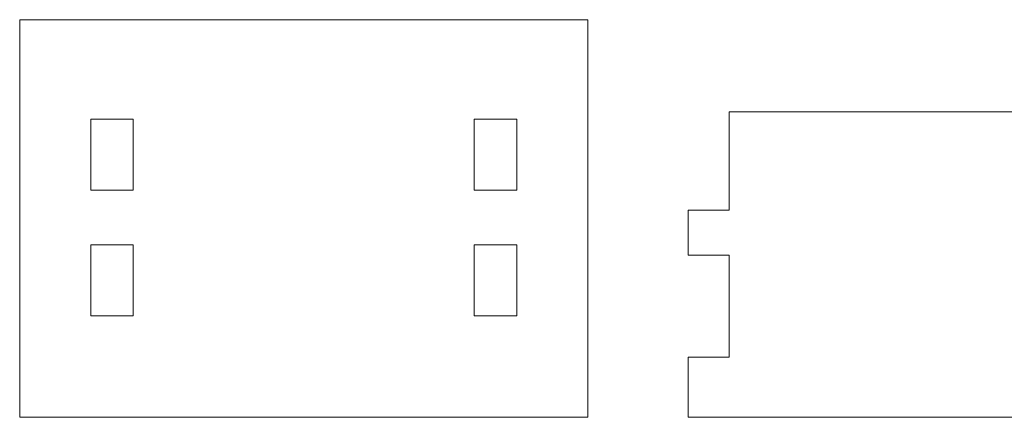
# Model space of a CAD drawing. Header units: millimetres. Extents: x -285 to 176, y -252 to 158.
# Tile 106 of 256: x -239 to -170, y 76 to 104. Entities that reach past the tile are written whole.
import ezdxf

# ---------------------------------------------------------------- set-up
doc = ezdxf.new("R2010")
doc.units = ezdxf.units.MM
doc.header["$MEASUREMENT"] = 0
doc.layers.add('Layer 1', color=7, linetype='Continuous')

msp = doc.modelspace()

# ---------------------------------------------------------------- linework, layer by layer
at = {"layer": 'Layer 1', "color": 1, "lineweight": 9}
for points, knots in [([(-198.8696, 104.0993), (-198.8696, 104.0993), (-198.8696, 76.0993), (-198.8696, 76.0993), (-198.8696, 76.0993), (-198.8696, 76.0993), (-238.8675, 76.0993), (-238.8675, 76.0993), (-238.8675, 76.0993), (-238.8675, 76.0993), (-238.8675, 104.0993), (-238.8675, 104.0993), (-238.8675, 104.0993), (-238.8675, 104.0993), (-198.8696, 104.0993), (-198.8696, 104.0993)], [0, 0, 0, 0, 0.2, 0.2, 0.2, 0.2, 0.4, 0.4, 0.4, 0.4, 0.6, 0.6, 0.6, 0.6, 1, 1, 1, 1]), ([(-233.8687, 97.0825), (-233.8687, 97.0825), (-233.8687, 92.0837), (-233.8687, 92.0837), (-233.8687, 92.0837), (-233.8687, 92.0837), (-230.87, 92.0837), (-230.87, 92.0837), (-230.87, 92.0837), (-230.87, 92.0837), (-230.87, 97.0825), (-230.87, 97.0825), (-230.87, 97.0825), (-230.87, 97.0825), (-233.8687, 97.0825), (-233.8687, 97.0825)], [0, 0, 0, 0, 0.2, 0.2, 0.2, 0.2, 0.4, 0.4, 0.4, 0.4, 0.6, 0.6, 0.6, 0.6, 1, 1, 1, 1]), ([(-206.8671, 97.0825), (-206.8671, 97.0825), (-206.8671, 92.0837), (-206.8671, 92.0837), (-206.8671, 92.0837), (-206.8671, 92.0837), (-203.8685, 92.0837), (-203.8685, 92.0837), (-203.8685, 92.0837), (-203.8685, 92.0837), (-203.8685, 97.0825), (-203.8685, 97.0825), (-203.8685, 97.0825), (-203.8685, 97.0825), (-206.8671, 97.0825), (-206.8671, 97.0825)], [0, 0, 0, 0, 0.2, 0.2, 0.2, 0.2, 0.4, 0.4, 0.4, 0.4, 0.6, 0.6, 0.6, 0.6, 1, 1, 1, 1]), ([(-188.9213, 80.3256), (-188.9213, 80.3256), (-188.9213, 87.5222), (-188.9213, 87.5222), (-188.9213, 87.5222), (-188.9213, 87.5222), (-191.8035, 87.5222), (-191.8035, 87.5222), (-191.8035, 87.5222), (-191.8035, 87.5222), (-191.8035, 90.6761), (-191.8035, 90.6761), (-191.8035, 90.6761), (-191.8035, 90.6761), (-188.9213, 90.6761), (-188.9213, 90.6761), (-188.9213, 90.6761), (-188.9213, 90.6761), (-188.9213, 97.6223), (-188.9213, 97.6223), (-188.9213, 97.6223), (-188.9213, 97.6223), (-164.6855, 97.6223), (-164.6855, 97.6223), (-164.6855, 97.6223), (-164.6855, 97.6223), (-164.6855, 90.6761), (-164.6855, 90.6761), (-164.6855, 90.6761), (-164.6855, 90.6761), (-161.8033, 90.6761), (-161.8033, 90.6761), (-161.8033, 90.6761), (-161.8033, 90.6761), (-161.8033, 87.5222), (-161.8033, 87.5222), (-161.8033, 87.5222), (-161.8033, 87.5222), (-164.6855, 87.5222), (-164.6855, 87.5222), (-164.6855, 87.5222), (-164.6855, 87.5222), (-164.6855, 80.3256), (-164.6855, 80.3256), (-164.6855, 80.3256), (-164.6855, 80.3256), (-161.8033, 80.3256), (-161.8033, 80.3256), (-161.8033, 80.3256), (-161.8033, 80.3256), (-161.8033, 76.0993), (-161.8033, 76.0993), (-161.8033, 76.0993), (-161.8033, 76.0993), (-191.8035, 76.0993), (-191.8035, 76.0993), (-191.8035, 76.0993), (-191.8035, 76.0993), (-191.8035, 80.3256), (-191.8035, 80.3256), (-191.8035, 80.3256), (-191.8035, 80.3256), (-188.9213, 80.3256), (-188.9213, 80.3256)], [0, 0, 0, 0, 0.0588235, 0.0588235, 0.0588235, 0.0588235, 0.1176471, 0.1176471, 0.1176471, 0.1176471, 0.1764706, 0.1764706, 0.1764706, 0.1764706, 0.2352941, 0.2352941, 0.2352941, 0.2352941, 0.2941176, 0.2941176, 0.2941176, 0.2941176, 0.3529412, 0.3529412, 0.3529412, 0.3529412, 0.4117647, 0.4117647, 0.4117647, 0.4117647, 0.4705882, 0.4705882, 0.4705882, 0.4705882, 0.5294118, 0.5294118, 0.5294118, 0.5294118, 0.5882353, 0.5882353, 0.5882353, 0.5882353, 0.6470588, 0.6470588, 0.6470588, 0.6470588, 0.7058824, 0.7058824, 0.7058824, 0.7058824, 0.7647059, 0.7647059, 0.7647059, 0.7647059, 0.8235294, 0.8235294, 0.8235294, 0.8235294, 0.8823529, 0.8823529, 0.8823529, 0.8823529, 1, 1, 1, 1]), ([(-233.8687, 88.2348), (-233.8687, 88.2348), (-233.8687, 83.236), (-233.8687, 83.236), (-233.8687, 83.236), (-233.8687, 83.236), (-230.87, 83.236), (-230.87, 83.236), (-230.87, 83.236), (-230.87, 83.236), (-230.87, 88.2348), (-230.87, 88.2348), (-230.87, 88.2348), (-230.87, 88.2348), (-233.8687, 88.2348), (-233.8687, 88.2348)], [0, 0, 0, 0, 0.2, 0.2, 0.2, 0.2, 0.4, 0.4, 0.4, 0.4, 0.6, 0.6, 0.6, 0.6, 1, 1, 1, 1]), ([(-206.8671, 83.236), (-206.8671, 83.236), (-203.8685, 83.236), (-203.8685, 83.236), (-203.8685, 83.236), (-203.8685, 83.236), (-203.8685, 88.2348), (-203.8685, 88.2348), (-203.8685, 88.2348), (-203.8685, 88.2348), (-206.8671, 88.2348), (-206.8671, 88.2348), (-206.8671, 88.2348), (-206.8671, 88.2348), (-206.8671, 83.236), (-206.8671, 83.236)], [0, 0, 0, 0, 0.2, 0.2, 0.2, 0.2, 0.4, 0.4, 0.4, 0.4, 0.6, 0.6, 0.6, 0.6, 1, 1, 1, 1])]:
    msp.add_open_spline(points, degree=3, knots=knots, dxfattribs=at)

doc.saveas('drawing.dxf')
